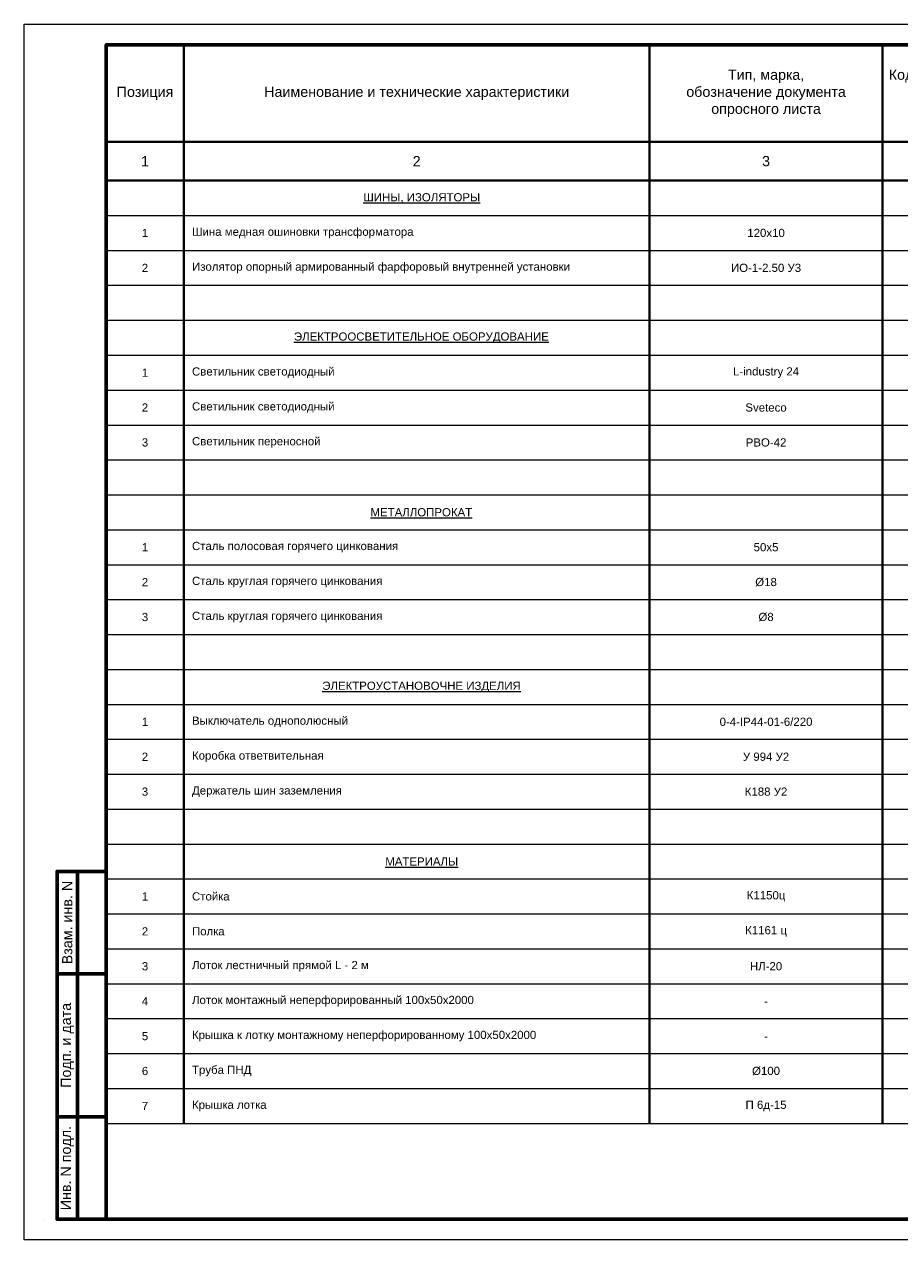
# Model space of a CAD drawing. Header units: millimetres. Extents: x 523209 to 536718, y -48289 to -47398.
# Tile 113 of 116: x 535863 to 536077, y -47992 to -47695. Entities that reach past the tile are written whole.
import ezdxf
from ezdxf.enums import TextEntityAlignment as Align

# ---------------------------------------------------------------- set-up
doc = ezdxf.new("R2010")
doc.units = ezdxf.units.MM
for name, color, linetype, lineweight in [('ВК-линия контур', 132, 'Continuous', 15), ('ВК-линия основная', 1, 'Continuous', 30), ('ВК-линия толстая', 30, 'Continuous', 60), ('ВК-Текст', 1, 'Continuous', 30), ('электрика', 1, 'Continuous', 40), ('ЭОМ_Текст', 7, 'Continuous', 30)]:
    doc.layers.add(name, color=color, linetype=linetype, lineweight=lineweight)
doc.styles.get("Standard").update_dxf_attribs({"font": 'arial.ttf'})

# ---------------------------------------------------------------- blocks, each defined once
blk = doc.blocks.new('*U88')
at = {"layer": 'ВК-линия контур', "color": 0}
for p, q in [((-420, 297), (0, 297)), ((-420, 0), (-420, 297)), ((0, 0), (-420, 0))]:
    blk.add_line(p, q, dxfattribs=at)
at = {"layer": 'ВК-линия контур', "color": 0, "lineweight": 0}
blk.add_lwpolyline([(-415, 5), (-415, 5)], close=True, dxfattribs=at).dxf.unprotected_set("ltscale", 0)
at = {"layer": 'ВК-линия основная', "color": 0}
for points in [[(-400, 287), (-400, 287)], [(-400, 90), (-400, 90)]]:
    blk.add_lwpolyline(points, dxfattribs=at)
at = {"layer": 'ВК-линия толстая', "color": 0}
for points in [[(-400, 5), (-400, 292), (-5, 292), (-5, 5)], [(-400, 278), (-400, 278), (-400, 278), (-400, 278)], [(-407, 65), (-412, 65), (-412, 90), (-407, 90)], [(-400, 65), (-407, 65), (-407, 90), (-400, 90)], [(-400, 90), (-400, 90), (-400, 90), (-400, 90)], [(-400, 90), (-400, 90), (-400, 90), (-400, 90)], [(-400, 90), (-400, 90), (-400, 90), (-400, 90)], [(-400, 90), (-400, 90), (-400, 90), (-400, 90)], [(-407, 30), (-412, 30), (-412, 65), (-407, 65)], [(-400, 30), (-407, 30), (-407, 65), (-400, 65)], [(-407, 5), (-412, 5), (-412, 30), (-407, 30)], [(-400, 5), (-407, 5), (-407, 30), (-400, 30)]]:
    blk.add_lwpolyline(points, close=True, dxfattribs=at)
for points in [[(-400, 287), (-400, 287)], [(-400, 287), (-400, 287)], [(-400, 287), (-400, 287)], [(-400, 287), (-400, 287)], [(-400, 90), (-400, 90)], [(-400, 90), (-400, 90)], [(-400, 90), (-400, 90)], [(-400, 90), (-400, 90)], [(-400, 90), (-400, 90)], [(-400, 90), (-400, 90)], [(-400, 90), (-400, 90)]]:
    blk.add_lwpolyline(points, dxfattribs=at)
at = {"layer": 'ВК-Текст', "color": 0, "rotation": 90}
for s, insert, char_height, width, attachment_point in [('\\pi2;Справ. N', (-400, 287), 0.0000208, 0.000208, 4), ('\\pi2;Перв. примен.', (-400, 287), 0.0000208, 0.000208, 4), ('\\pi2;Согласовано', (-400, 90), 0.00000385, 0.0000385, 4), ('\\pi2.5;Инв. N дубл.', (-400, 90), 0.00000417, 0.0000417, 4), ('\\pi2.5;Подп. дата', (-400, 90), 0.00000417, 0.0000583, 4), ('Взам. инв. N', (-409.5, 77.5), 2.5, 25, 5), ('Подп. и дата', (-409.5, 47.5), 2.5, 35, 5), ('Инв. N подл.', (-409.5, 17.5), 2.5, 25, 5)]:
    blk.add_mtext(s, dxfattribs=dict(at, insert=insert, char_height=char_height, width=width, attachment_point=attachment_point))
at = {"layer": 'ВК-Текст', "color": 0}
blk.add_attdef('ЛИСТ_АЛ', text='', height=2.5, dxfattribs=at).set_placement((-10, 288.5), align=Align.MIDDLE_CENTER)
at = {"layer": 'ВК-Текст', "color": 0, "ltscale": 0.5}
blk.add_attdef('ВЕРХНИЙ_ШИФР', text='', height=0.000005, rotation=180, dxfattribs=at).set_placement((-400, 278), align=Align.MIDDLE_CENTER)
at = {"layer": 'ВК-Текст', "color": 0, "flags": 12}
blk.add_attdef('ФОРМАТ_ЛИСТА', (-42, 1.56), '', height=2.5, dxfattribs=at)
blk = doc.blocks.new('A$C6E836BBB')
at = {"layer": 'электрика', "color": 7}
for p, q in [((1896, 26359), (1896, 23988)), ((13274, 26359), (13274, 23988)), ((18963, 26359), (18963, 23988)), ((22376, 26359), (22376, 23988)), ((26643, 26359), (26643, 23988)), ((28539, 26359), (28539, 23988)), ((30436, 26359), (30436, 23988)), ((32806, 26359), (32806, 23988)), ((0, 23988), (1896, 23988)), ((1896, 23988), (13274, 23988)), ((1896, 23988), (1896, 23040)), ((13274, 23988), (18963, 23988)), ((13274, 23988), (13274, 23040)), ((18963, 23988), (22376, 23988)), ((18963, 23988), (18963, 23040)), ((22376, 23988), (26643, 23988)), ((22376, 23988), (22376, 23040)), ((26643, 23988), (28539, 23988)), ((26643, 23988), (26643, 23040)), ((28539, 23988), (30436, 23988)), ((28539, 23988), (28539, 23040)), ((30436, 23988), (32806, 23988)), ((30436, 23988), (30436, 23040)), ((32806, 23988), (39500, 23988)), ((32806, 23988), (32806, 23040)), ((0, 23040), (1896, 23040)), ((1896, 23040), (13274, 23040)), ((1896, 23040), (1896, 22187)), ((13274, 23040), (18963, 23040)), ((13274, 23040), (13274, 22187)), ((18963, 23040), (22376, 23040)), ((18963, 23040), (18963, 22187)), ((22376, 23040), (26643, 23040)), ((22376, 23040), (22376, 22187)), ((26643, 23040), (28539, 23040)), ((26643, 23040), (26643, 22187)), ((28539, 23040), (30436, 23040)), ((28539, 23040), (28539, 22187)), ((30436, 23040), (32806, 23040)), ((30436, 23040), (30436, 22187)), ((32806, 23040), (39500, 23040)), ((32806, 23040), (32806, 22187)), ((1896, 22187), (1896, 21333)), ((13274, 22187), (13274, 21333)), ((18963, 22187), (18963, 21333)), ((22376, 22187), (22376, 21333)), ((26643, 22187), (26643, 21333)), ((28539, 22187), (28539, 21333)), ((30436, 22187), (30436, 21333)), ((32806, 22187), (32806, 21333)), ((1896, 21333), (1896, 20480)), ((13274, 21333), (13274, 20480)), ((18963, 21333), (18963, 20480)), ((22376, 21333), (22376, 20480)), ((26643, 21333), (26643, 20480)), ((28539, 21333), (28539, 20480)), ((30436, 21333), (30436, 20480)), ((32806, 21333), (32806, 20480)), ((1896, 20480), (1896, 19627)), ((13274, 20480), (13274, 19627)), ((18963, 20480), (18963, 19627)), ((22376, 20480), (22376, 19627)), ((26643, 20480), (26643, 19627)), ((28539, 20480), (28539, 19627)), ((30436, 20480), (30436, 19627)), ((32806, 20480), (32806, 19627)), ((1896, 19627), (1896, 18773)), ((13274, 19627), (13274, 18773)), ((18963, 19627), (18963, 18773)), ((22376, 19627), (22376, 18773)), ((26643, 19627), (26643, 18773)), ((28539, 19627), (28539, 18773)), ((30436, 19627), (30436, 18773)), ((32806, 19627), (32806, 18773)), ((1896, 18773), (1896, 17920)), ((13274, 18773), (13274, 17920)), ((18963, 18773), (18963, 17920)), ((22376, 18773), (22376, 17920)), ((26643, 18773), (26643, 17920)), ((28539, 18773), (28539, 17920)), ((30436, 18773), (30436, 17920)), ((32806, 18773), (32806, 17920)), ((1896, 17920), (1896, 17067)), ((13274, 17920), (13274, 17067)), ((18963, 17920), (18963, 17067)), ((22376, 17920), (22376, 17067)), ((26643, 17920), (26643, 17067)), ((28539, 17920), (28539, 17067)), ((30436, 17920), (30436, 17067)), ((32806, 17920), (32806, 17067)), ((1896, 17067), (1896, 16213)), ((13274, 17067), (13274, 16213)), ((18963, 17067), (18963, 16213)), ((22376, 17067), (22376, 16213)), ((26643, 17067), (26643, 16213)), ((28539, 17067), (28539, 16213)), ((30436, 17067), (30436, 16213)), ((32806, 17067), (32806, 16213)), ((1896, 16213), (1896, 15360)), ((13274, 16213), (13274, 15360)), ((18963, 16213), (18963, 15360)), ((22376, 16213), (22376, 15360)), ((26643, 16213), (26643, 15360)), ((28539, 16213), (28539, 15360)), ((30436, 16213), (30436, 15360)), ((32806, 16213), (32806, 15360)), ((1896, 15360), (1896, 14507)), ((13274, 15360), (13274, 14507)), ((18963, 15360), (18963, 14507)), ((22376, 15360), (22376, 14507)), ((26643, 15360), (26643, 14507)), ((28539, 15360), (28539, 14507)), ((30436, 15360), (30436, 14507)), ((32806, 15360), (32806, 14507)), ((1896, 14507), (1896, 13653)), ((13274, 14507), (13274, 13653)), ((18963, 14507), (18963, 13653)), ((22376, 14507), (22376, 13653)), ((26643, 14507), (26643, 13653)), ((28539, 14507), (28539, 13653)), ((30436, 14507), (30436, 13653)), ((32806, 14507), (32806, 13653)), ((1896, 13653), (1896, 12800)), ((13274, 13653), (13274, 12800)), ((18963, 13653), (18963, 12800)), ((22376, 13653), (22376, 12800)), ((26643, 13653), (26643, 12800)), ((28539, 13653), (28539, 12800)), ((30436, 13653), (30436, 12800)), ((32806, 13653), (32806, 12800)), ((1896, 12800), (1896, 11947)), ((13274, 12800), (13274, 11947)), ((18963, 12800), (18963, 11947)), ((22376, 12800), (22376, 11947)), ((26643, 12800), (26643, 11947)), ((28539, 12800), (28539, 11947)), ((30436, 12800), (30436, 11947)), ((32806, 12800), (32806, 11947)), ((1896, 11947), (1896, 11093)), ((13274, 11947), (13274, 11093)), ((18963, 11947), (18963, 11093)), ((22376, 11947), (22376, 11093)), ((26643, 11947), (26643, 11093)), ((28539, 11947), (28539, 11093)), ((30436, 11947), (30436, 11093)), ((32806, 11947), (32806, 11093)), ((1896, 11093), (1896, 10240)), ((13274, 11093), (13274, 10240)), ((18963, 11093), (18963, 10240)), ((22376, 11093), (22376, 10240)), ((26643, 11093), (26643, 10240)), ((28539, 11093), (28539, 10240)), ((30436, 11093), (30436, 10240)), ((32806, 11093), (32806, 10240)), ((1896, 10240), (1896, 9387)), ((13274, 10240), (13274, 9387)), ((18963, 10240), (18963, 9387)), ((22376, 10240), (22376, 9387)), ((26643, 10240), (26643, 9387)), ((28539, 10240), (28539, 9387)), ((30436, 10240), (30436, 9387)), ((32806, 10240), (32806, 9387)), ((1896, 9387), (1896, 8533)), ((13274, 9387), (13274, 8533)), ((18963, 9387), (18963, 8533)), ((22376, 9387), (22376, 8533)), ((26643, 9387), (26643, 8533)), ((28539, 9387), (28539, 8533)), ((30436, 9387), (30436, 8533)), ((32806, 9387), (32806, 8533)), ((1896, 8533), (1896, 7680)), ((13274, 8533), (13274, 7680)), ((18963, 8533), (18963, 7680)), ((22376, 8533), (22376, 7680)), ((26643, 8533), (26643, 7680)), ((28539, 8533), (28539, 7680)), ((30436, 8533), (30436, 7680)), ((32806, 8533), (32806, 7680)), ((1896, 7680), (1896, 6827)), ((13274, 7680), (13274, 6827)), ((18963, 7680), (18963, 6827)), ((22376, 7680), (22376, 6827)), ((26643, 7680), (26643, 6827)), ((28539, 7680), (28539, 6827)), ((30436, 7680), (30436, 6827)), ((32806, 7680), (32806, 6827)), ((1896, 6827), (1896, 5973)), ((13274, 6827), (13274, 5973)), ((18963, 6827), (18963, 5973)), ((22376, 6827), (22376, 5973)), ((26643, 6827), (26643, 5973)), ((28539, 6827), (28539, 5973)), ((30436, 6827), (30436, 5973)), ((32806, 6827), (32806, 5973)), ((1896, 5973), (1896, 0)), ((13274, 5973), (13274, 0)), ((18963, 5973), (18963, 0)), ((22376, 5973), (22376, 0)), ((26643, 5973), (26643, 0)), ((28539, 5973), (28539, 0)), ((30436, 5973), (30436, 0)), ((32806, 5973), (32806, 0))]:
    blk.add_line(p, q, dxfattribs=at)
at = {"layer": 'ЭОМ_Текст', "lineweight": 0}
for p, q in [((0, 22187), (1896, 22187)), ((1896, 22187), (13274, 22187)), ((13274, 22187), (18963, 22187)), ((18963, 22187), (22376, 22187)), ((22376, 22187), (26643, 22187)), ((26643, 22187), (28539, 22187)), ((28539, 22187), (30436, 22187)), ((30436, 22187), (32806, 22187)), ((32806, 22187), (39500, 22187)), ((0, 21333), (1896, 21333)), ((1896, 21333), (13274, 21333)), ((13274, 21333), (18963, 21333)), ((18963, 21333), (22376, 21333)), ((22376, 21333), (26643, 21333)), ((26643, 21333), (28539, 21333)), ((28539, 21333), (30436, 21333)), ((30436, 21333), (32806, 21333)), ((32806, 21333), (39500, 21333)), ((0, 20480), (1896, 20480)), ((1896, 20480), (13274, 20480)), ((13274, 20480), (18963, 20480)), ((18963, 20480), (22376, 20480)), ((22376, 20480), (26643, 20480)), ((26643, 20480), (28539, 20480)), ((28539, 20480), (30436, 20480)), ((30436, 20480), (32806, 20480)), ((32806, 20480), (39500, 20480)), ((0, 19627), (1896, 19627)), ((1896, 19627), (13274, 19627)), ((13274, 19627), (18963, 19627)), ((18963, 19627), (22376, 19627)), ((22376, 19627), (26643, 19627)), ((26643, 19627), (28539, 19627)), ((28539, 19627), (30436, 19627)), ((30436, 19627), (32806, 19627)), ((32806, 19627), (39500, 19627)), ((0, 18773), (1896, 18773)), ((1896, 18773), (13274, 18773)), ((13274, 18773), (18963, 18773)), ((18963, 18773), (22376, 18773)), ((22376, 18773), (26643, 18773)), ((26643, 18773), (28539, 18773)), ((28539, 18773), (30436, 18773)), ((30436, 18773), (32806, 18773)), ((32806, 18773), (39500, 18773)), ((0, 17920), (1896, 17920)), ((1896, 17920), (13274, 17920)), ((13274, 17920), (18963, 17920)), ((18963, 17920), (22376, 17920)), ((22376, 17920), (26643, 17920)), ((26643, 17920), (28539, 17920)), ((28539, 17920), (30436, 17920)), ((30436, 17920), (32806, 17920)), ((32806, 17920), (39500, 17920)), ((0, 17067), (1896, 17067)), ((1896, 17067), (13274, 17067)), ((13274, 17067), (18963, 17067)), ((18963, 17067), (22376, 17067)), ((22376, 17067), (26643, 17067)), ((26643, 17067), (28539, 17067)), ((28539, 17067), (30436, 17067)), ((30436, 17067), (32806, 17067)), ((32806, 17067), (39500, 17067)), ((0, 16213), (1896, 16213)), ((1896, 16213), (13274, 16213)), ((13274, 16213), (18963, 16213)), ((18963, 16213), (22376, 16213)), ((22376, 16213), (26643, 16213)), ((26643, 16213), (28539, 16213)), ((28539, 16213), (30436, 16213)), ((30436, 16213), (32806, 16213)), ((32806, 16213), (39500, 16213)), ((0, 15360), (1896, 15360)), ((1896, 15360), (13274, 15360)), ((13274, 15360), (18963, 15360)), ((18963, 15360), (22376, 15360)), ((22376, 15360), (26643, 15360)), ((26643, 15360), (28539, 15360)), ((28539, 15360), (30436, 15360)), ((30436, 15360), (32806, 15360)), ((32806, 15360), (39500, 15360)), ((0, 14507), (1896, 14507)), ((1896, 14507), (13274, 14507)), ((13274, 14507), (18963, 14507)), ((18963, 14507), (22376, 14507)), ((22376, 14507), (26643, 14507)), ((26643, 14507), (28539, 14507)), ((28539, 14507), (30436, 14507)), ((30436, 14507), (32806, 14507)), ((32806, 14507), (39500, 14507)), ((0, 13653), (1896, 13653)), ((1896, 13653), (13274, 13653)), ((13274, 13653), (18963, 13653)), ((18963, 13653), (22376, 13653)), ((22376, 13653), (26643, 13653)), ((26643, 13653), (28539, 13653)), ((28539, 13653), (30436, 13653)), ((30436, 13653), (32806, 13653)), ((32806, 13653), (39500, 13653)), ((0, 12800), (1896, 12800)), ((1896, 12800), (13274, 12800)), ((13274, 12800), (18963, 12800)), ((18963, 12800), (22376, 12800)), ((22376, 12800), (26643, 12800)), ((26643, 12800), (28539, 12800)), ((28539, 12800), (30436, 12800)), ((30436, 12800), (32806, 12800)), ((32806, 12800), (39500, 12800)), ((0, 11947), (1896, 11947)), ((1896, 11947), (13274, 11947)), ((13274, 11947), (18963, 11947)), ((18963, 11947), (22376, 11947)), ((22376, 11947), (26643, 11947)), ((26643, 11947), (28539, 11947)), ((28539, 11947), (30436, 11947)), ((30436, 11947), (32806, 11947)), ((32806, 11947), (39500, 11947)), ((0, 11093), (1896, 11093)), ((1896, 11093), (13274, 11093)), ((13274, 11093), (18963, 11093)), ((18963, 11093), (22376, 11093)), ((22376, 11093), (26643, 11093)), ((26643, 11093), (28539, 11093)), ((28539, 11093), (30436, 11093)), ((30436, 11093), (32806, 11093)), ((32806, 11093), (39500, 11093)), ((0, 10240), (1896, 10240)), ((1896, 10240), (13274, 10240)), ((13274, 10240), (18963, 10240)), ((18963, 10240), (22376, 10240)), ((22376, 10240), (26643, 10240)), ((26643, 10240), (28539, 10240)), ((28539, 10240), (30436, 10240)), ((30436, 10240), (32806, 10240)), ((32806, 10240), (39500, 10240)), ((0, 9387), (1896, 9387)), ((1896, 9387), (13274, 9387)), ((13274, 9387), (18963, 9387)), ((18963, 9387), (22376, 9387)), ((22376, 9387), (26643, 9387)), ((26643, 9387), (28539, 9387)), ((28539, 9387), (30436, 9387)), ((30436, 9387), (32806, 9387)), ((32806, 9387), (39500, 9387)), ((0, 8533), (1896, 8533)), ((1896, 8533), (13274, 8533)), ((13274, 8533), (18963, 8533)), ((18963, 8533), (22376, 8533)), ((22376, 8533), (26643, 8533)), ((26643, 8533), (28539, 8533)), ((28539, 8533), (30436, 8533)), ((30436, 8533), (32806, 8533)), ((32806, 8533), (39500, 8533)), ((0, 7680), (1896, 7680)), ((1896, 7680), (13274, 7680)), ((13274, 7680), (18963, 7680)), ((18963, 7680), (22376, 7680)), ((22376, 7680), (26643, 7680)), ((26643, 7680), (28539, 7680)), ((28539, 7680), (30436, 7680)), ((30436, 7680), (32806, 7680)), ((32806, 7680), (39500, 7680)), ((0, 6827), (1896, 6827)), ((1896, 6827), (13274, 6827)), ((13274, 6827), (18963, 6827)), ((18963, 6827), (22376, 6827)), ((22376, 6827), (26643, 6827)), ((26643, 6827), (28539, 6827)), ((28539, 6827), (30436, 6827)), ((30436, 6827), (32806, 6827)), ((32806, 6827), (39500, 6827)), ((0, 5973), (1896, 5973)), ((1896, 5973), (13274, 5973)), ((13274, 5973), (18963, 5973)), ((18963, 5973), (22376, 5973)), ((22376, 5973), (26643, 5973)), ((26643, 5973), (28539, 5973)), ((28539, 5973), (30436, 5973)), ((30436, 5973), (32806, 5973)), ((32806, 5973), (39500, 5973)), ((0, 5120), (1896, 5120)), ((1896, 5120), (13274, 5120)), ((13274, 5120), (18963, 5120)), ((18963, 5120), (22376, 5120)), ((22376, 5120), (26643, 5120)), ((26643, 5120), (28539, 5120)), ((28539, 5120), (30436, 5120)), ((30436, 5120), (32806, 5120)), ((32806, 5120), (39500, 5120)), ((0, 4267), (1896, 4267)), ((1896, 4267), (13274, 4267)), ((13274, 4267), (18963, 4267)), ((18963, 4267), (22376, 4267)), ((22376, 4267), (26643, 4267)), ((26643, 4267), (28539, 4267)), ((28539, 4267), (30436, 4267)), ((30436, 4267), (32806, 4267)), ((32806, 4267), (39500, 4267)), ((0, 3413), (1896, 3413)), ((1896, 3413), (13274, 3413)), ((13274, 3413), (18963, 3413)), ((18963, 3413), (22376, 3413)), ((22376, 3413), (26643, 3413)), ((26643, 3413), (28539, 3413)), ((28539, 3413), (30436, 3413)), ((30436, 3413), (32806, 3413)), ((32806, 3413), (39500, 3413)), ((0, 2560), (1896, 2560)), ((1896, 2560), (13274, 2560)), ((13274, 2560), (18963, 2560)), ((18963, 2560), (22376, 2560)), ((22376, 2560), (26643, 2560)), ((26643, 2560), (28539, 2560)), ((28539, 2560), (30436, 2560)), ((30436, 2560), (32806, 2560)), ((32806, 2560), (39500, 2560)), ((0, 1707), (1896, 1707)), ((1896, 1707), (13274, 1707)), ((13274, 1707), (18963, 1707)), ((18963, 1707), (22376, 1707)), ((22376, 1707), (26643, 1707)), ((26643, 1707), (28539, 1707)), ((28539, 1707), (30436, 1707)), ((30436, 1707), (32806, 1707)), ((32806, 1707), (39500, 1707)), ((0, 853), (1896, 853)), ((1896, 853), (13274, 853)), ((13274, 853), (18963, 853)), ((18963, 853), (22376, 853)), ((22376, 853), (26643, 853)), ((26643, 853), (28539, 853)), ((28539, 853), (30436, 853)), ((30436, 853), (32806, 853)), ((32806, 853), (39500, 853)), ((0, 0), (1896, 0)), ((1896, 0), (13274, 0)), ((13274, 0), (18963, 0)), ((18963, 0), (22376, 0)), ((22376, 0), (26643, 0)), ((26643, 0), (28539, 0)), ((28539, 0), (30436, 0)), ((30436, 0), (32806, 0)), ((32806, 0), (39500, 0))]:
    blk.add_line(p, q, dxfattribs=at)
at = {"layer": 'ЭОМ_Текст', "lineweight": 25, "char_height": 250, "attachment_point": 5}
for s, insert, width in [('Тип, марка,\\Pобозначение документа \\Pопросного листа', (16119, 25173), 5688.91), ('Код оборудования, изделия, \\Pматериала', (20670, 25173), 3413.34), ('Позиция', (948, 25173), 1896.3), ('Наименование и технические характеристики', (7585, 25173), 11377.82), ('Завод изготовитель', (24510, 25173), 4266.68), ('Единица измерения', (27591, 25173), 1896.3), ('Количество', (29488, 25173), 1896.3), ('Масса единицы', (31621, 25173), 2370.38), ('Примечания', (36153, 25173), 6693.96), ('1', (948, 23514), 1896.3), ('2', (7585, 23514), 11377.82), ('3', (16119, 23514), 5688.91), ('4', (20670, 23514), 3413.34), ('5', (24510, 23514), 4266.68), ('6', (27591, 23514), 1896.3), ('7', (29488, 23514), 1896.3), ('8', (31621, 23514), 2370.38), ('9', (36153, 23514), 6693.96)]:
    blk.add_mtext(s, dxfattribs=dict(at, insert=insert, width=width))

msp = doc.modelspace()

# ---------------------------------------------------------------- linework, layer by layer
at = {"layer": 'электрика', "color": 7}
for p, q in [((535902.41786, -47912.07363), (535902.41786, -47920.60699)), ((536016.19602, -47912.07363), (536016.19602, -47920.60699)), ((536073.0851, -47912.07363), (536073.0851, -47920.60699)), ((535902.41786, -47920.60699), (535902.41786, -47929.14035)), ((536016.19602, -47920.60699), (536016.19602, -47929.14035)), ((536073.0851, -47920.60699), (536073.0851, -47929.14035)), ((535902.41786, -47929.14035), (535902.41786, -47937.67372)), ((536016.19602, -47929.14035), (536016.19602, -47937.67372)), ((536073.0851, -47929.14035), (536073.0851, -47937.67372))]:
    msp.add_line(p, q, dxfattribs=at)
at = {"layer": 'ЭОМ_Текст', "lineweight": 0}
for p, q in [((535902.41786, -47912.07363), (536016.19602, -47912.07363)), ((536016.19602, -47912.07363), (536073.0851, -47912.07363)), ((536073.0851, -47912.07363), (536107.21854, -47912.07363)), ((535902.41786, -47920.60699), (536016.19602, -47920.60699)), ((536016.19602, -47920.60699), (536073.0851, -47920.60699)), ((536073.0851, -47920.60699), (536107.21854, -47920.60699)), ((535902.41786, -47929.14035), (536016.19602, -47929.14035)), ((536016.19602, -47929.14035), (536073.0851, -47929.14035)), ((536073.0851, -47929.14035), (536107.21854, -47929.14035)), ((535902.41786, -47937.67372), (536016.19602, -47937.67372)), ((536016.19602, -47937.67372), (536073.0851, -47937.67372)), ((536073.0851, -47937.67372), (536107.21854, -47937.67372))]:
    msp.add_line(p, q, dxfattribs=at)

# ---------------------------------------------------------------- block references
ref = msp.add_blockref('*U88', (536283.45484, -47991.68774))
ref.add_attrib('ВЕРХНИЙ_ШИФР', '1984-11.Р 01.06.01 РЗ.Э1-01', dxfattribs={"layer": 'ВК-Текст', "color": 0, "ltscale": 0.5, "height": 0.000005, "rotation": 180}).set_placement((535883.45489, -47713.68773), align=Align.MIDDLE_CENTER)
at = {"xscale": 0.01, "yscale": 0.01, "zscale": 0.01}
msp.add_blockref('A$C6E836BBB', (535883.45484, -47963.2738), dxfattribs=at)

# ---------------------------------------------------------------- texts
at = {"lineweight": 0, "char_height": 2}
for s, insert, width, attachment_point in [('\\pi43.83997;{\\L\\C0;ШИНЫ, ИЗОЛЯТОРЫ}', (535902.41786, -47737.13971), 113.7781567, 4), ('{\\C0;1}', (535892.93635, -47745.67308), 18.9630261, 5), ('\\pi2;{\\C0;Шина медная ошиновки трансформатора}', (535902.41786, -47745.67308), 113.7781567, 4), ('{\\C0;120х10}', (536044.64056, -47745.67308), 56.8890783, 5), ('{\\C0;2}', (535892.93635, -47754.20644), 18.9630261, 5), ('\\pi2;{\\C0;Изолятор опорный армированный фарфоровый внутренней установки}', (535902.41786, -47754.20644), 113.7781567, 4), ('{\\C0;ИО-1-2.50 У3}', (536044.64056, -47754.20644), 56.8890783, 5), ('\\pi26.88294;{\\L\\C0;ЭЛЕКТРООСВЕТИТЕЛЬНОЕ ОБОРУДОВАНИЕ}', (535902.41786, -47771.27316), 113.7781567, 4), ('{\\C0;1}', (535892.93635, -47779.80652), 18.9630261, 5), ('\\pi2;{\\C0;Светильник светодиодный}', (535902.41786, -47779.80652), 113.7781567, 4), ('{\\C0;L-industry 24}', (536044.64056, -47779.80652), 56.8890783, 5), ('\\pi2;{\\C0;Светильник светодиодный}', (535902.41786, -47788.33989), 113.7781567, 4), ('{\\C0;2}', (535892.93635, -47788.33989), 18.9630261, 5), ('{\\C0;Sveteco}', (536044.64056, -47788.33989), 56.8890783, 5), ('{\\C0;3}', (535892.93635, -47796.87325), 18.9630261, 5), ('\\pi2;{\\C0;Светильник переносной}', (535902.41786, -47796.87325), 113.7781567, 4), ('{\\C0;РВО-42}', (536044.64056, -47796.87325), 56.8890783, 5), ('\\pi45.59849;{\\L\\C0;МЕТАЛЛОПРОКАТ }', (535902.41786, -47813.93997), 113.7781567, 4), ('{\\C0;1}', (535892.93635, -47822.47333), 18.9630261, 5), ('\\pi2;{\\C0;Сталь полосовая горячего цинкования}', (535902.41786, -47822.47333), 113.7781567, 4), ('{\\C0;50х5}', (536044.64056, -47822.47333), 56.8890783, 5), ('{\\C0;2}', (535892.93635, -47831.00669), 18.9630261, 5), ('\\pi2;{\\C0;Сталь круглая горячего цинкования}', (535902.41786, -47831.00669), 113.7781567, 4), ('{\\C0;Ø18}', (536044.64056, -47831.00669), 56.8890783, 5), ('{\\C0;3}', (535892.93635, -47839.54006), 18.9630261, 5), ('\\pi2;{\\C0;Сталь круглая горячего цинкования}', (535902.41786, -47839.54006), 113.7781567, 4), ('{\\C0;Ø8}', (536044.64056, -47839.54006), 56.8890783, 5), ('\\pi33.80791;{\\L\\C0;ЭЛЕКТРОУСТАНОВОЧНЕ ИЗДЕЛИЯ}', (535902.41786, -47856.60678), 113.7781567, 4), ('{\\C0;1}', (535892.93635, -47865.14014), 18.9630261, 5), ('\\pi2;{\\C0;Выключатель однополюсный}', (535902.41786, -47865.14014), 113.7781567, 4), ('{\\C0;0-4-IР44-01-6/220}', (536044.64056, -47865.14014), 56.8890783, 5), ('{\\C0;2}', (535892.93635, -47873.6735), 18.9630261, 5), ('\\pi2;{\\C0;Коробка ответвительная}', (535902.41786, -47873.6735), 113.7781567, 4), ('{\\C0;У 994 У2}', (536044.64056, -47873.6735), 56.8890783, 5), ('{\\C0;3}', (535892.93635, -47882.20686), 18.9630261, 5), ('\\pi2;{\\C0;Держатель шин заземления}', (535902.41786, -47882.20686), 113.7781567, 4), ('{\\C0;К188 У2}', (536044.64056, -47882.20686), 56.8890783, 5), ('\\pi49.20695;{\\L\\C0;МАТЕРИАЛЫ}', (535902.41786, -47899.27359), 113.7781567, 4), ('{\\C0;1}', (535892.93635, -47907.80695), 18.9630261, 5), ('\\pi2;{\\C0;Стойка}', (535902.41786, -47907.80695), 113.7781567, 4), ('{\\C0;К1150ц}', (536044.64056, -47907.80695), 56.8890783, 5), ('{\\C0;2}', (535892.93635, -47916.34031), 18.9630261, 5), ('\\pi2;{\\C0;Полка}', (535902.41786, -47916.34031), 113.7781567, 4), ('{\\C0;К1161 ц}', (536044.64056, -47916.34031), 56.8890783, 5), ('{\\C0;3}', (535892.93635, -47924.87367), 18.9630261, 5), ('\\pi2,t42;{\\C0;Лоток лестничный прямой L - 2 м}', (535902.41786, -47924.87367), 113.7781567, 4), ('{\\C0;НЛ-20}', (536044.64056, -47924.87367), 56.8890783, 5), ('{\\C0;4}', (535892.93635, -47933.40704), 18.9630261, 5), ('\\pi2;{\\C0;Лоток монтажный неперфорированный 100х50х2000}', (535902.41786, -47933.40704), 113.7781567, 4), ('{\\C0;-}', (536044.64056, -47933.40704), 56.8890783, 5), ('{\\C0;5}', (535892.93635, -47941.9404), 18.9630261, 5), ('\\pi2;{\\C0;Крышка к лотку монтажному неперфорированному 100х50х2000}', (535902.41786, -47941.9404), 113.7781567, 4), ('{\\C0;-}', (536044.64056, -47941.9404), 56.8890783, 5), ('{\\C0;6}', (535892.93635, -47950.47376), 18.9630261, 5), ('\\pi2;{\\C0;Труба ПНД}', (535902.41786, -47950.47376), 113.7781567, 4), ('{\\C0;Ø100}', (536044.64056, -47950.47376), 56.8890783, 5), ('{\\C0;7}', (535892.93635, -47959.00712), 18.9630261, 5), ('\\pi2;{\\C0;Крышка лотка }', (535902.41786, -47959.00712), 113.7781567, 4), ('{\\C0;П 6д-15}', (536044.64056, -47959.00712), 56.8890783, 5)]:
    msp.add_mtext(s, dxfattribs=dict(at, insert=insert, width=width, attachment_point=attachment_point))

doc.saveas('drawing.dxf')
